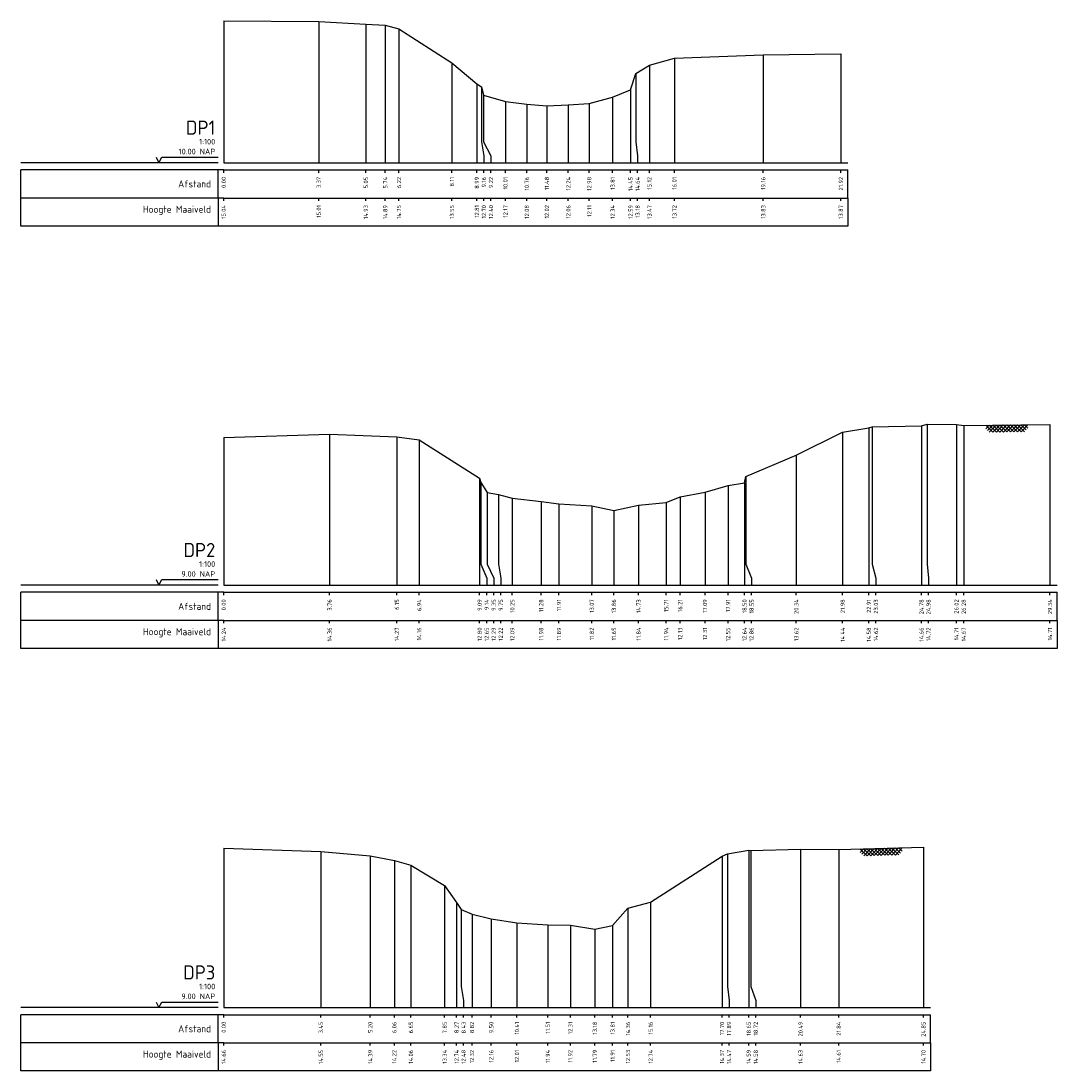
# Model space of a CAD drawing. Header units: metres. Extents: x 201324 to 204859, y 395661 to 398070.
# Tile 30 of 30: x 204822 to 204859, y 396157 to 396195. Entities that reach past the tile are written whole.
import ezdxf
from ezdxf.enums import TextEntityAlignment as Align

# ---------------------------------------------------------------- set-up
doc = ezdxf.new("R2010")
doc.units = ezdxf.units.M
doc.layers.add('B-ME-AL-PROFIEL_MAAIVELD-GD', color=3, linetype='Continuous')
doc.layers.add('B-ME-AL-PROFIELRASTER-S', color=7, linetype='Continuous')
doc.styles.add('NLCS-ISO-ANNOTATIVE-T18', font='txt', dxfattribs={"height": 1.8})

# ---------------------------------------------------------------- blocks, each defined once
blk = doc.blocks.new('SAL-PROFIELRASTER-D')
at = {"color": 0, "linetype": 'ByBlock', "lineweight": -2, "flags": 128}
for points in [[(-2, 0), (-72, 0)], [(-24, 2), (-23, 0), (-22, 2), (-2, 2)], [(-72, -12.5), (-72, -2.5)], [(0, -2.5), (-72, -2.5)], [(-2, -12.5), (-2, -2.5)], [(0, -12.5), (-72, -12.5)]]:
    blk.add_lwpolyline(points, dxfattribs=at)
at = {"color": 0, "linetype": 'ByBlock', "lineweight": -2, "style": 'NLCS-ISO-ANNOTATIVE-T18'}
blk.add_text('NAP', height=2, dxfattribs=at).set_placement((-3, 3), align=Align.RIGHT)
blk.add_text('Afstand', height=2.5, dxfattribs=at).set_placement((-4.5, -7.5), align=Align.MIDDLE_RIGHT)
for tag, height, p in [('PROFIELNR', 5, (-3, 10)), ('SCHAAL', 2, (-3, 6.5)), ('NAP', 2, (-9.94, 3))]:
    blk.add_attdef(tag, text='', height=height, dxfattribs=at).set_placement(p, align=Align.RIGHT)
blk = doc.blocks.new('SAL-PROFIELRASTER_BALK_EIND1-D')
at = {"color": 0, "linetype": 'ByBlock', "lineweight": -2}
blk.add_line((1, -12.5), (1, -2.5), dxfattribs=at)
at = {"color": 0, "linetype": 'ByBlock', "lineweight": -2, "flags": 128}
for points in [[(0, 0), (1, 0)], [(0, -2.5), (1, -2.5)], [(0, -12.5), (1, -12.5)]]:
    blk.add_lwpolyline(points, dxfattribs=at)
blk = doc.blocks.new('SAL-PROFIELRASTER_BALK-D')
at = {"color": 0, "linetype": 'ByBlock', "lineweight": -2}
for p, q in [((-72, -12.5), (-72, -2.5)), ((-2, -2.5), (-2, -12.5)), ((0, -12.5), (-72, -12.5))]:
    blk.add_line(p, q, dxfattribs=at)
at = {"color": 0, "linetype": 'ByBlock', "lineweight": -2, "style": 'NLCS-ISO-ANNOTATIVE-T18'}
for tag, height, p in [('TITEL1', 2.5, (-4.5, -6.5)), ('TITEL2', 1.5, (-4.5, -9.5))]:
    blk.add_attdef(tag, text='', height=height, dxfattribs=at).set_placement(p, align=Align.MIDDLE_RIGHT)
blk = doc.blocks.new('SAL-PROFIELRASTER_BALK_EIND2-D')
at = {"color": 0, "linetype": 'ByBlock', "lineweight": -2}
for p, q in [((1, -2.5), (1, -12.5)), ((1, -12.5), (0, -12.5))]:
    blk.add_line(p, q, dxfattribs=at)
blk = doc.blocks.new('SAL-PROFIELRASTER_BALK_DATA-D')
at = {"color": 0, "linetype": 'ByBlock', "lineweight": -2}
blk.add_lwpolyline([(0, -3.5), (0, -2.5)], dxfattribs=at)
at = {"color": 0, "linetype": 'ByBlock', "lineweight": -2, "style": 'NLCS-ISO-ANNOTATIVE-T18'}
blk.add_attdef('GETAL', text='', height=1.5, rotation=90, dxfattribs=at).set_placement((0.75, -5), align=Align.RIGHT)
blk = doc.blocks.new('SAL-PROFIELRASTER_AANHAAL-D')
at = {"color": 9, "linetype": 'ByBlock', "lineweight": -2, "flags": 128}
blk.add_lwpolyline([(0, 1), (0, 0)], dxfattribs=at)
blk = doc.blocks.new('SAL-PROFIELRASTER_AANHAAL_STAGGER-D')
at = {"color": 9, "linetype": 'ByBlock', "lineweight": -2, "flags": 128}
for points in [[(0, 0), (0, -0.25)], [(0, -0.25), (1, -0.75)], [(1, -0.75), (1, -1)]]:
    blk.add_lwpolyline(points, dxfattribs=at)
blk = doc.blocks.new('SVH-ASFALT-D')
at = {"color": 0, "linetype": 'ByBlock', "lineweight": -2}
for p, q in [((-5, -2.5), (-7.5, 0)), ((-7.5, -1.25), (-6.25, 0)), ((-6.875, -1.875), (-5, 0)), ((-3.75, -2.5), (-6.25, 0)), ((-6.25, -2.5), (-3.75, 0)), ((-2.5, -2.5), (-5, 0)), ((-5, -2.5), (-2.5, 0)), ((-1.25, -2.5), (-3.75, 0)), ((-3.75, -2.5), (-1.25, 0)), ((-2.5, -2.5), (0, 0)), ((0, -2.5), (-2.5, 0)), ((-1.25, -2.5), (1.25, 0)), ((1.25, -2.5), (-1.25, 0)), ((2.5, -2.5), (0, 0)), ((0, -2.5), (2.5, 0)), ((1.25, -2.5), (3.75, 0)), ((3.75, -2.5), (1.25, 0)), ((2.5, -2.5), (5, 0)), ((5, -2.5), (2.5, 0)), ((3.75, -2.5), (6.25, 0)), ((6.25, -2.5), (3.75, 0)), ((5, -2.5), (7.5, 0)), ((6.875, -1.875), (5, 0)), ((7.5, -1.25), (6.25, 0))]:
    blk.add_line(p, q, dxfattribs=at)

msp = doc.modelspace()

# ---------------------------------------------------------------- linework, layer by layer
at = {"layer": 'B-ME-AL-PROFIEL_MAAIVELD-GD'}
for points in [[(204829.309, 396194.553), (204832.683, 396194.53), (204834.357, 396194.444), (204835.045, 396194.408), (204835.533, 396194.27), (204837.415, 396193.07), (204838.299, 396192.323), (204838.469, 396192.22), (204838.531, 396191.92), (204839.314, 396191.69), (204840.074, 396191.598), (204840.786, 396191.537), (204841.547, 396191.581), (204842.293, 396191.628), (204843.121, 396191.853), (204843.758, 396192.108), (204843.945, 396192.693), (204844.429, 396192.982), (204845.316, 396193.237), (204848.471, 396193.349), (204851.226, 396193.39)], [(204829.309, 396179.757), (204833.068, 396179.881), (204835.459, 396179.783), (204836.252, 396179.68), (204838.398, 396178.32), (204838.445, 396178.166), (204838.663, 396177.809), (204839.063, 396177.735), (204839.558, 396177.605), (204840.585, 396177.496), (204841.216, 396177.406), (204842.383, 396177.336), (204843.166, 396177.168), (204844.042, 396177.354), (204845.023, 396177.453), (204845.52, 396177.651), (204846.402, 396177.824), (204847.222, 396178.062), (204847.805, 396178.156), (204847.857, 396178.381), (204849.645, 396179.135), (204851.291, 396179.956), (204852.222, 396180.101), (204852.334, 396180.136), (204854.089, 396180.174), (204854.287, 396180.239), (204855.331, 396180.229), (204855.591, 396180.19), (204858.654, 396180.228)], [(204829.309, 396165.179), (204832.758, 396165.062), (204834.514, 396164.904), (204835.369, 396164.737), (204835.956, 396164.577), (204837.156, 396163.857), (204837.58, 396163.254), (204837.743, 396162.998), (204838.127, 396162.838), (204838.811, 396162.675), (204839.722, 396162.527), (204840.819, 396162.454), (204841.621, 396162.44), (204842.49, 396162.303), (204843.121, 396162.43), (204843.666, 396163.046), (204844.472, 396163.257), (204847.007, 396164.89), (204847.2, 396164.984), (204847.955, 396165.111), (204848.026, 396165.097), (204849.796, 396165.147), (204851.15, 396165.129), (204854.16, 396165.215)]]:
    msp.add_lwpolyline(points, dxfattribs=at)

# ---------------------------------------------------------------- block references
at = {"layer": 'B-ME-AL-PROFIELRASTER-S'}
for p, yscale in [((204829.309, 396189.517), 5.036), ((204832.683, 396189.517), 5.013), ((204834.357, 396189.517), 4.927), ((204835.045, 396189.517), 4.891), ((204835.533, 396189.517), 4.753), ((204845.316, 396189.517), 3.720000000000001), ((204848.471, 396189.517), 3.832000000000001), ((204851.226, 396189.517), 3.872999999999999), ((204837.415, 396189.517), 3.553000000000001), ((204844.429, 396189.517), 3.465), ((204843.945, 396190.517), 2.176), ((204838.299, 396189.517), 2.805999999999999), ((204838.469, 396190.517), 1.702999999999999), ((204843.758, 396189.517), 2.590999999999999), ((204838.531, 396190.517), 1.403), ((204843.121, 396189.517), 2.336), ((204839.314, 396189.517), 2.173), ((204840.074, 396189.517), 2.081), ((204840.786, 396189.517), 2.02), ((204841.547, 396189.517), 2.064), ((204842.293, 396189.517), 2.111000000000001), ((204854.089, 396174.517), 5.657), ((204854.287, 396175.517), 4.722), ((204855.331, 396174.517), 5.712), ((204855.591, 396174.517), 5.673), ((204858.654, 396174.517), 5.711), ((204833.068, 396174.517), 5.364000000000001), ((204851.291, 396174.517), 5.439), ((204852.222, 396174.517), 5.584), ((204852.334, 396175.517), 4.619), ((204829.309, 396174.517), 5.24), ((204835.459, 396174.517), 5.266), ((204836.252, 396174.517), 5.163), ((204849.645, 396174.517), 4.618), ((204838.398, 396174.517), 3.803000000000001), ((204847.857, 396175.517), 2.864000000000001), ((204838.445, 396175.517), 2.648999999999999), ((204847.222, 396174.517), 3.545), ((204847.805, 396174.517), 3.638999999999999), ((204838.663, 396175.517), 2.292), ((204839.063, 396175.517), 2.218), ((204839.558, 396174.517), 3.087999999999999), ((204845.52, 396174.517), 3.134), ((204846.402, 396174.517), 3.307), ((204840.585, 396174.517), 2.978999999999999), ((204841.216, 396174.517), 2.888999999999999), ((204842.383, 396174.517), 2.819000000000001), ((204844.042, 396174.517), 2.837), ((204845.023, 396174.517), 2.936), ((204843.166, 396174.517), 2.651), ((204829.309, 396159.517), 5.662000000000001), ((204832.758, 396159.517), 5.545), ((204834.514, 396159.517), 5.387), ((204847.007, 396159.517), 5.372999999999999), ((204847.2, 396160.517), 4.467000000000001), ((204847.955, 396159.517), 5.593999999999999), ((204848.026, 396160.517), 4.58), ((204849.796, 396159.517), 5.630000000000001), ((204851.15, 396159.517), 5.612), ((204854.16, 396159.517), 5.698), ((204835.369, 396159.517), 5.220000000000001), ((204835.956, 396159.517), 5.06), ((204837.156, 396159.517), 4.34), ((204837.58, 396159.517), 3.737), ((204843.666, 396159.517), 3.529), ((204844.472, 396159.517), 3.74), ((204837.743, 396160.517), 2.481), ((204838.127, 396159.517), 3.321), ((204838.811, 396159.517), 3.157999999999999), ((204839.722, 396159.517), 3.01), ((204840.819, 396159.517), 2.936999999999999), ((204841.621, 396159.517), 2.923), ((204842.49, 396159.517), 2.786), ((204843.121, 396159.517), 2.913)]:
    msp.add_blockref('SAL-PROFIELRASTER_AANHAAL-D', p, dxfattribs=dict(at, yscale=yscale))
at = {"layer": 'B-ME-AL-PROFIELRASTER-S', "xscale": 0.1, "yscale": 0.1, "zscale": 0.1}
for name, p, values in [('SAL-PROFIELRASTER-D', (204829.309, 396189.517), {'PROFIELNR': 'DP1', 'SCHAAL': '1:100', 'NAP': '10.00'}), ('SAL-PROFIELRASTER_BALK_DATA-D', (204829.309, 396189.517), {'GETAL': '0.00'}), ('SAL-PROFIELRASTER_BALK_DATA-D', (204832.683, 396189.517), {'GETAL': '3.37'}), ('SAL-PROFIELRASTER_BALK_DATA-D', (204834.357, 396189.517), {'GETAL': '5.05'}), ('SAL-PROFIELRASTER_BALK_DATA-D', (204835.045, 396189.517), {'GETAL': '5.74'}), ('SAL-PROFIELRASTER_BALK_DATA-D', (204835.533, 396189.517), {'GETAL': '6.22'}), ('SAL-PROFIELRASTER_BALK_DATA-D', (204837.415, 396189.517), {'GETAL': '8.11'}), ('SAL-PROFIELRASTER_BALK_DATA-D', (204838.299, 396189.517), {'GETAL': '8.99'}), ('SAL-PROFIELRASTER_BALK_DATA-D', (204838.549, 396189.517), {'GETAL': '9.16'}), ('SAL-PROFIELRASTER_BALK_DATA-D', (204838.799, 396189.517), {'GETAL': '9.22'}), ('SAL-PROFIELRASTER_BALK_DATA-D', (204839.314, 396189.517), {'GETAL': '10.01'}), ('SAL-PROFIELRASTER_BALK_DATA-D', (204840.074, 396189.517), {'GETAL': '10.76'}), ('SAL-PROFIELRASTER_BALK_DATA-D', (204840.786, 396189.517), {'GETAL': '11.48'}), ('SAL-PROFIELRASTER_BALK_DATA-D', (204841.547, 396189.517), {'GETAL': '12.24'}), ('SAL-PROFIELRASTER_BALK_DATA-D', (204842.293, 396189.517), {'GETAL': '12.98'}), ('SAL-PROFIELRASTER_BALK_DATA-D', (204843.121, 396189.517), {'GETAL': '13.81'}), ('SAL-PROFIELRASTER_BALK_DATA-D', (204843.758, 396189.517), {'GETAL': '14.45'}), ('SAL-PROFIELRASTER_BALK_DATA-D', (204844.008, 396189.517), {'GETAL': '14.64'}), ('SAL-PROFIELRASTER_BALK_DATA-D', (204844.429, 396189.517), {'GETAL': '15.12'}), ('SAL-PROFIELRASTER_BALK_DATA-D', (204845.316, 396189.517), {'GETAL': '16.01'}), ('SAL-PROFIELRASTER_BALK_DATA-D', (204848.471, 396189.517), {'GETAL': '19.16'}), ('SAL-PROFIELRASTER_BALK_DATA-D', (204851.226, 396189.517), {'GETAL': '21.92'}), ('SAL-PROFIELRASTER_BALK-D', (204829.309, 396188.517), {'TITEL1': 'Hoogte Maaiveld'}), ('SAL-PROFIELRASTER_BALK_DATA-D', (204829.309, 396188.517), {'GETAL': '15.04'}), ('SAL-PROFIELRASTER_BALK_DATA-D', (204832.683, 396188.517), {'GETAL': '15.01'}), ('SAL-PROFIELRASTER_BALK_DATA-D', (204834.357, 396188.517), {'GETAL': '14.93'}), ('SAL-PROFIELRASTER_BALK_DATA-D', (204835.045, 396188.517), {'GETAL': '14.89'}), ('SAL-PROFIELRASTER_BALK_DATA-D', (204835.533, 396188.517), {'GETAL': '14.75'}), ('SAL-PROFIELRASTER_BALK_DATA-D', (204837.415, 396188.517), {'GETAL': '13.55'}), ('SAL-PROFIELRASTER_BALK_DATA-D', (204838.299, 396188.517), {'GETAL': '12.81'}), ('SAL-PROFIELRASTER_BALK_DATA-D', (204838.549, 396188.517), {'GETAL': '12.70'}), ('SAL-PROFIELRASTER_BALK_DATA-D', (204838.799, 396188.517), {'GETAL': '12.40'}), ('SAL-PROFIELRASTER_BALK_DATA-D', (204839.314, 396188.517), {'GETAL': '12.17'}), ('SAL-PROFIELRASTER_BALK_DATA-D', (204840.074, 396188.517), {'GETAL': '12.08'}), ('SAL-PROFIELRASTER_BALK_DATA-D', (204840.786, 396188.517), {'GETAL': '12.02'}), ('SAL-PROFIELRASTER_BALK_DATA-D', (204841.547, 396188.517), {'GETAL': '12.06'}), ('SAL-PROFIELRASTER_BALK_DATA-D', (204842.293, 396188.517), {'GETAL': '12.11'}), ('SAL-PROFIELRASTER_BALK_DATA-D', (204843.121, 396188.517), {'GETAL': '12.34'}), ('SAL-PROFIELRASTER_BALK_DATA-D', (204843.758, 396188.517), {'GETAL': '12.59'}), ('SAL-PROFIELRASTER_BALK_DATA-D', (204844.008, 396188.517), {'GETAL': '13.18'}), ('SAL-PROFIELRASTER_BALK_DATA-D', (204844.429, 396188.517), {'GETAL': '13.47'}), ('SAL-PROFIELRASTER_BALK_DATA-D', (204845.316, 396188.517), {'GETAL': '13.72'}), ('SAL-PROFIELRASTER_BALK_DATA-D', (204848.471, 396188.517), {'GETAL': '13.83'}), ('SAL-PROFIELRASTER_BALK_DATA-D', (204851.226, 396188.517), {'GETAL': '13.87'}), ('SAL-PROFIELRASTER-D', (204829.309, 396174.517), {'PROFIELNR': 'DP2', 'SCHAAL': '1:100', 'NAP': '9.00'}), ('SAL-PROFIELRASTER_BALK_DATA-D', (204829.309, 396174.517), {'GETAL': '0.00'}), ('SAL-PROFIELRASTER_BALK_DATA-D', (204833.068, 396174.517), {'GETAL': '3.76'}), ('SAL-PROFIELRASTER_BALK_DATA-D', (204835.459, 396174.517), {'GETAL': '6.15'}), ('SAL-PROFIELRASTER_BALK_DATA-D', (204836.252, 396174.517), {'GETAL': '6.94'}), ('SAL-PROFIELRASTER_BALK_DATA-D', (204838.398, 396174.517), {'GETAL': '9.09'}), ('SAL-PROFIELRASTER_BALK_DATA-D', (204838.648, 396174.517), {'GETAL': '9.14'}), ('SAL-PROFIELRASTER_BALK_DATA-D', (204838.898, 396174.517), {'GETAL': '9.35'}), ('SAL-PROFIELRASTER_BALK_DATA-D', (204839.148, 396174.517), {'GETAL': '9.75'}), ('SAL-PROFIELRASTER_BALK_DATA-D', (204839.558, 396174.517), {'GETAL': '10.25'}), ('SAL-PROFIELRASTER_BALK_DATA-D', (204840.585, 396174.517), {'GETAL': '11.28'}), ('SAL-PROFIELRASTER_BALK_DATA-D', (204841.216, 396174.517), {'GETAL': '11.91'}), ('SAL-PROFIELRASTER_BALK_DATA-D', (204842.383, 396174.517), {'GETAL': '13.07'}), ('SAL-PROFIELRASTER_BALK_DATA-D', (204843.166, 396174.517), {'GETAL': '13.86'}), ('SAL-PROFIELRASTER_BALK_DATA-D', (204844.042, 396174.517), {'GETAL': '14.73'}), ('SAL-PROFIELRASTER_BALK_DATA-D', (204845.023, 396174.517), {'GETAL': '15.71'}), ('SAL-PROFIELRASTER_BALK_DATA-D', (204845.52, 396174.517), {'GETAL': '16.21'}), ('SAL-PROFIELRASTER_BALK_DATA-D', (204846.402, 396174.517), {'GETAL': '17.09'}), ('SAL-PROFIELRASTER_BALK_DATA-D', (204847.222, 396174.517), {'GETAL': '17.91'}), ('SAL-PROFIELRASTER_BALK_DATA-D', (204847.805, 396174.517), {'GETAL': '18.50'}), ('SAL-PROFIELRASTER_BALK_DATA-D', (204848.055, 396174.517), {'GETAL': '18.55'}), ('SAL-PROFIELRASTER_BALK_DATA-D', (204849.645, 396174.517), {'GETAL': '20.34'}), ('SAL-PROFIELRASTER_BALK_DATA-D', (204851.291, 396174.517), {'GETAL': '21.98'}), ('SAL-PROFIELRASTER_BALK_DATA-D', (204852.222, 396174.517), {'GETAL': '22.91'}), ('SAL-PROFIELRASTER_BALK_DATA-D', (204852.472, 396174.517), {'GETAL': '23.03'}), ('SAL-PROFIELRASTER_BALK_DATA-D', (204854.089, 396174.517), {'GETAL': '24.78'}), ('SAL-PROFIELRASTER_BALK_DATA-D', (204854.339, 396174.517), {'GETAL': '24.98'}), ('SAL-PROFIELRASTER_BALK_DATA-D', (204855.331, 396174.517), {'GETAL': '26.02'}), ('SAL-PROFIELRASTER_BALK_DATA-D', (204855.591, 396174.517), {'GETAL': '26.28'}), ('SAL-PROFIELRASTER_BALK_DATA-D', (204858.654, 396174.517), {'GETAL': '29.34'}), ('SAL-PROFIELRASTER_BALK-D', (204829.309, 396173.517), {'TITEL1': 'Hoogte Maaiveld'}), ('SAL-PROFIELRASTER_BALK_DATA-D', (204829.309, 396173.517), {'GETAL': '14.24'}), ('SAL-PROFIELRASTER_BALK_DATA-D', (204833.068, 396173.517), {'GETAL': '14.36'}), ('SAL-PROFIELRASTER_BALK_DATA-D', (204835.459, 396173.517), {'GETAL': '14.27'}), ('SAL-PROFIELRASTER_BALK_DATA-D', (204836.252, 396173.517), {'GETAL': '14.16'}), ('SAL-PROFIELRASTER_BALK_DATA-D', (204838.398, 396173.517), {'GETAL': '12.80'}), ('SAL-PROFIELRASTER_BALK_DATA-D', (204838.648, 396173.517), {'GETAL': '12.65'}), ('SAL-PROFIELRASTER_BALK_DATA-D', (204838.898, 396173.517), {'GETAL': '12.29'}), ('SAL-PROFIELRASTER_BALK_DATA-D', (204839.148, 396173.517), {'GETAL': '12.22'}), ('SAL-PROFIELRASTER_BALK_DATA-D', (204839.558, 396173.517), {'GETAL': '12.09'}), ('SAL-PROFIELRASTER_BALK_DATA-D', (204840.585, 396173.517), {'GETAL': '11.98'}), ('SAL-PROFIELRASTER_BALK_DATA-D', (204841.216, 396173.517), {'GETAL': '11.89'}), ('SAL-PROFIELRASTER_BALK_DATA-D', (204842.383, 396173.517), {'GETAL': '11.82'}), ('SAL-PROFIELRASTER_BALK_DATA-D', (204843.166, 396173.517), {'GETAL': '11.65'}), ('SAL-PROFIELRASTER_BALK_DATA-D', (204844.042, 396173.517), {'GETAL': '11.84'}), ('SAL-PROFIELRASTER_BALK_DATA-D', (204845.023, 396173.517), {'GETAL': '11.94'}), ('SAL-PROFIELRASTER_BALK_DATA-D', (204845.52, 396173.517), {'GETAL': '12.13'}), ('SAL-PROFIELRASTER_BALK_DATA-D', (204846.402, 396173.517), {'GETAL': '12.31'}), ('SAL-PROFIELRASTER_BALK_DATA-D', (204847.222, 396173.517), {'GETAL': '12.55'}), ('SAL-PROFIELRASTER_BALK_DATA-D', (204847.805, 396173.517), {'GETAL': '12.64'}), ('SAL-PROFIELRASTER_BALK_DATA-D', (204848.055, 396173.517), {'GETAL': '12.86'}), ('SAL-PROFIELRASTER_BALK_DATA-D', (204849.645, 396173.517), {'GETAL': '13.62'}), ('SAL-PROFIELRASTER_BALK_DATA-D', (204851.291, 396173.517), {'GETAL': '14.44'}), ('SAL-PROFIELRASTER_BALK_DATA-D', (204852.222, 396173.517), {'GETAL': '14.58'}), ('SAL-PROFIELRASTER_BALK_DATA-D', (204852.472, 396173.517), {'GETAL': '14.62'}), ('SAL-PROFIELRASTER_BALK_DATA-D', (204854.089, 396173.517), {'GETAL': '14.66'}), ('SAL-PROFIELRASTER_BALK_DATA-D', (204854.339, 396173.517), {'GETAL': '14.72'}), ('SAL-PROFIELRASTER_BALK_DATA-D', (204855.331, 396173.517), {'GETAL': '14.71'}), ('SAL-PROFIELRASTER_BALK_DATA-D', (204855.591, 396173.517), {'GETAL': '14.67'}), ('SAL-PROFIELRASTER_BALK_DATA-D', (204858.654, 396173.517), {'GETAL': '14.71'}), ('SAL-PROFIELRASTER-D', (204829.309, 396159.517), {'PROFIELNR': 'DP3', 'SCHAAL': '1:100', 'NAP': '9.00'}), ('SAL-PROFIELRASTER_BALK_DATA-D', (204829.309, 396159.517), {'GETAL': '0.00'}), ('SAL-PROFIELRASTER_BALK_DATA-D', (204832.758, 396159.517), {'GETAL': '3.45'}), ('SAL-PROFIELRASTER_BALK_DATA-D', (204834.514, 396159.517), {'GETAL': '5.20'}), ('SAL-PROFIELRASTER_BALK_DATA-D', (204835.369, 396159.517), {'GETAL': '6.06'}), ('SAL-PROFIELRASTER_BALK_DATA-D', (204835.956, 396159.517), {'GETAL': '6.65'}), ('SAL-PROFIELRASTER_BALK_DATA-D', (204837.156, 396159.517), {'GETAL': '7.85'}), ('SAL-PROFIELRASTER_BALK_DATA-D', (204837.58, 396159.517), {'GETAL': '8.27'}), ('SAL-PROFIELRASTER_BALK_DATA-D', (204837.83, 396159.517), {'GETAL': '8.43'}), ('SAL-PROFIELRASTER_BALK_DATA-D', (204838.127, 396159.517), {'GETAL': '8.82'}), ('SAL-PROFIELRASTER_BALK_DATA-D', (204838.811, 396159.517), {'GETAL': '9.50'}), ('SAL-PROFIELRASTER_BALK_DATA-D', (204839.722, 396159.517), {'GETAL': '10.41'}), ('SAL-PROFIELRASTER_BALK_DATA-D', (204840.819, 396159.517), {'GETAL': '11.51'}), ('SAL-PROFIELRASTER_BALK_DATA-D', (204841.621, 396159.517), {'GETAL': '12.31'}), ('SAL-PROFIELRASTER_BALK_DATA-D', (204842.49, 396159.517), {'GETAL': '13.18'}), ('SAL-PROFIELRASTER_BALK_DATA-D', (204843.121, 396159.517), {'GETAL': '13.81'}), ('SAL-PROFIELRASTER_BALK_DATA-D', (204843.666, 396159.517), {'GETAL': '14.36'}), ('SAL-PROFIELRASTER_BALK_DATA-D', (204844.472, 396159.517), {'GETAL': '15.16'}), ('SAL-PROFIELRASTER_BALK_DATA-D', (204847.007, 396159.517), {'GETAL': '17.70'}), ('SAL-PROFIELRASTER_BALK_DATA-D', (204847.257, 396159.517), {'GETAL': '17.89'}), ('SAL-PROFIELRASTER_BALK_DATA-D', (204847.955, 396159.517), {'GETAL': '18.65'}), ('SAL-PROFIELRASTER_BALK_DATA-D', (204848.205, 396159.517), {'GETAL': '18.72'}), ('SAL-PROFIELRASTER_BALK_DATA-D', (204849.796, 396159.517), {'GETAL': '20.49'}), ('SAL-PROFIELRASTER_BALK_DATA-D', (204851.15, 396159.517), {'GETAL': '21.84'}), ('SAL-PROFIELRASTER_BALK_DATA-D', (204854.16, 396159.517), {'GETAL': '24.85'}), ('SAL-PROFIELRASTER_BALK-D', (204829.309, 396158.517), {'TITEL1': 'Hoogte Maaiveld'}), ('SAL-PROFIELRASTER_BALK_DATA-D', (204829.309, 396158.517), {'GETAL': '14.66'}), ('SAL-PROFIELRASTER_BALK_DATA-D', (204832.758, 396158.517), {'GETAL': '14.55'}), ('SAL-PROFIELRASTER_BALK_DATA-D', (204834.514, 396158.517), {'GETAL': '14.39'}), ('SAL-PROFIELRASTER_BALK_DATA-D', (204835.369, 396158.517), {'GETAL': '14.22'}), ('SAL-PROFIELRASTER_BALK_DATA-D', (204835.956, 396158.517), {'GETAL': '14.06'}), ('SAL-PROFIELRASTER_BALK_DATA-D', (204837.156, 396158.517), {'GETAL': '13.34'}), ('SAL-PROFIELRASTER_BALK_DATA-D', (204837.58, 396158.517), {'GETAL': '12.74'}), ('SAL-PROFIELRASTER_BALK_DATA-D', (204837.83, 396158.517), {'GETAL': '12.48'}), ('SAL-PROFIELRASTER_BALK_DATA-D', (204838.127, 396158.517), {'GETAL': '12.32'}), ('SAL-PROFIELRASTER_BALK_DATA-D', (204838.811, 396158.517), {'GETAL': '12.16'}), ('SAL-PROFIELRASTER_BALK_DATA-D', (204839.722, 396158.517), {'GETAL': '12.01'}), ('SAL-PROFIELRASTER_BALK_DATA-D', (204840.819, 396158.517), {'GETAL': '11.94'}), ('SAL-PROFIELRASTER_BALK_DATA-D', (204841.621, 396158.517), {'GETAL': '11.92'}), ('SAL-PROFIELRASTER_BALK_DATA-D', (204842.49, 396158.517), {'GETAL': '11.79'}), ('SAL-PROFIELRASTER_BALK_DATA-D', (204843.121, 396158.517), {'GETAL': '11.91'}), ('SAL-PROFIELRASTER_BALK_DATA-D', (204843.666, 396158.517), {'GETAL': '12.53'}), ('SAL-PROFIELRASTER_BALK_DATA-D', (204844.472, 396158.517), {'GETAL': '12.74'}), ('SAL-PROFIELRASTER_BALK_DATA-D', (204847.007, 396158.517), {'GETAL': '14.37'}), ('SAL-PROFIELRASTER_BALK_DATA-D', (204847.257, 396158.517), {'GETAL': '14.47'}), ('SAL-PROFIELRASTER_BALK_DATA-D', (204847.955, 396158.517), {'GETAL': '14.59'}), ('SAL-PROFIELRASTER_BALK_DATA-D', (204848.205, 396158.517), {'GETAL': '14.58'}), ('SAL-PROFIELRASTER_BALK_DATA-D', (204849.796, 396158.517), {'GETAL': '14.63'}), ('SAL-PROFIELRASTER_BALK_DATA-D', (204851.15, 396158.517), {'GETAL': '14.61'}), ('SAL-PROFIELRASTER_BALK_DATA-D', (204854.16, 396158.517), {'GETAL': '14.70'})]:
    msp.add_blockref(name, p, dxfattribs=at).add_auto_attribs(values)
at = {"layer": 'B-ME-AL-PROFIELRASTER-S'}
for p, xscale, zscale in [((204838.469, 396190.517), 0.07937024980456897, 0.07937024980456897), ((204838.531, 396190.517), 0.2675476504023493, 0.2675476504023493), ((204843.945, 396190.517), 0.06303104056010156, 0.06303104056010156), ((204838.445, 396175.517), 0.2035103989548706, 0.2035103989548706), ((204838.663, 396175.517), 0.2354225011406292, 0.2354225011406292), ((204839.063, 396175.517), 0.08565987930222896, 0.08565987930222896), ((204847.857, 396175.517), 0.1976904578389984, 0.1976904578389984), ((204852.334, 396175.517), 0.1377060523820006, 0.1377060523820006), ((204854.287, 396175.517), 0.05227606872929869, 0.05227606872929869), ((204837.743, 396160.517), 0.08713756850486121, 0.08713756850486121), ((204847.2, 396160.517), 0.05691370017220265, 0.05691370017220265), ((204848.026, 396160.517), 0.1795538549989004, 0.1795538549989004)]:
    msp.add_blockref('SAL-PROFIELRASTER_AANHAAL_STAGGER-D', p, dxfattribs=dict(at, xscale=xscale, zscale=zscale))
at = {"layer": 'B-ME-AL-PROFIELRASTER-S', "yscale": 0.1}
for name, p, xscale, zscale in [('SAL-PROFIELRASTER_BALK_EIND1-D', (204829.309, 396189.517), 22.16703378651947, 22.16703378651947), ('SAL-PROFIELRASTER_BALK_EIND2-D', (204829.309, 396188.517), 22.16703378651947, 22.16703378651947), ('SAL-PROFIELRASTER_BALK_EIND1-D', (204829.309, 396174.517), 29.59462693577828, 29.59462693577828), ('SAL-PROFIELRASTER_BALK_EIND2-D', (204829.309, 396173.517), 29.59462693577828, 29.59462693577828), ('SAL-PROFIELRASTER_BALK_EIND1-D', (204829.309, 396159.517), 25.10095527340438, 25.10095527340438), ('SAL-PROFIELRASTER_BALK_EIND2-D', (204829.309, 396158.517), 25.10095527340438, 25.10095527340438)]:
    msp.add_blockref(name, p, dxfattribs=dict(at, xscale=xscale, zscale=zscale))
at = {"layer": 'B-ME-AL-PROFIELRASTER-S', "xscale": 0.1, "yscale": 0.1, "zscale": 0.1}
for p, rotation in [((204857.122, 396180.209), 0.7107618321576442), ((204852.655, 396165.172), 1.636699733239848)]:
    msp.add_blockref('SVH-ASFALT-D', p, dxfattribs=dict(at, rotation=rotation))

doc.saveas('drawing.dxf')
